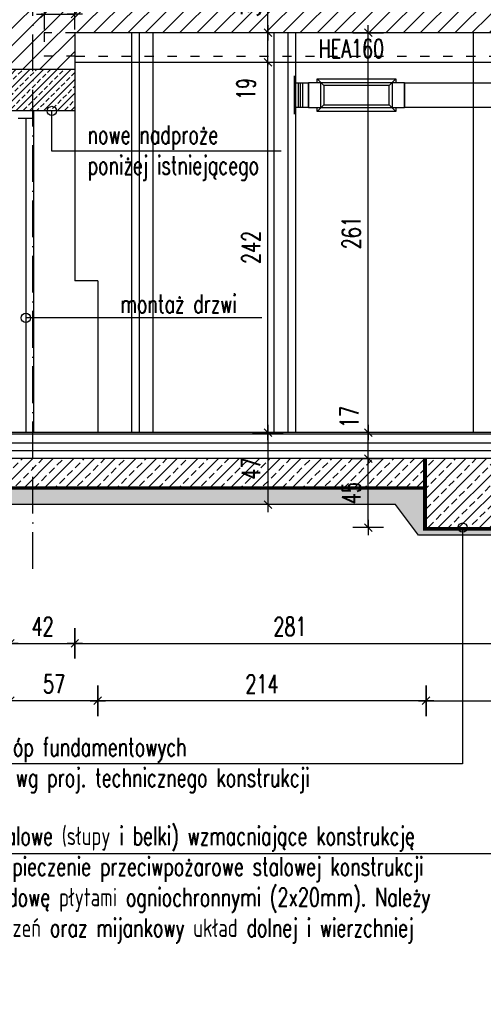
# Model space of a CAD drawing. Header units: millimetres. Extents: x 167273 to 188273, y -125105 to -88145.
# Tile 78 of 210: x 173462 to 173765, y -107175 to -106532. Entities that reach past the tile are written whole.
import ezdxf

# ---------------------------------------------------------------- set-up
doc = ezdxf.new("R2010")
doc.units = ezdxf.units.MM
doc.header["$PDMODE"] = 35
doc.header["$PDSIZE"] = 5
for name, pattern in [('ACAD_ISO03W100', [30, 12, -18]), ('ACAD_ISO10W100', [18, 12, -3, 0, -3]), ('DASHED', [0.75, 0.5, -0.25])]:
    doc.linetypes.add(name, pattern=pattern)
for name, color, linetype in [('!_ppoz', 10, 'Continuous'), ('a-op_leader', 9, 'Continuous'), ('a-op_text', 9, 'Continuous'), ('a-osie', 1, 'ACAD_ISO10W100'), ('a-wymiary', 9, 'Continuous'), ('b-cienka', 9, 'Continuous'), ('b-izolacja', 8, 'BATTING'), ('b-konstrukcja', 17, 'Continuous'), ('b-przerywana1', 9, 'ACAD_ISO03W100'), ('b-widokowa', 7, 'Continuous'), ('b-ściany', 2, 'Continuous'), ('h-hatch', 8, 'Continuous')]:
    doc.layers.add(name, color=color, linetype=linetype)
doc.styles.add('PPAB_100', font='romans.shx', dxfattribs={"width": 0.7, "height": 12})
doc.linetypes.add('BATTING', pattern='A,0.0001,-0.1,[134,ltypeshp.shx,S=0.1,R=0,X=-0.1,Y=0],-0.2,[134,ltypeshp.shx,S=0.1,R=180,X=0.1,Y=0],-0.1', length=0.4001)
doc.dimstyles.new('newPPAB_100', dxfattribs={"dimscale": 0, "dimtxt": 16, "dimasz": 1, "dimexe": 10, "dimexo": 10, "dimgap": 5, "dimtad": 1, "dimdec": 0, "dimzin": 0, "dimdsep": 46, "dimtxsty": 'PPAB_100', "dimblk": 'tick_50', "dimcen": 0.09, "dimdle": 5, "dimse1": 1, "dimse2": 1, "dimclrd": 9, "dimclre": 9, "dimclrt": 161, "dimadec": 0, "dimazin": 0, "dimtfac": 1, "dimtdec": 0, "dimtix": 1, "dimtmove": 2, "dimatfit": 0, "dimldrblk": 'tick_50', "dimfxl": 0, "dimtolj": 1, "dimtzin": 0, "dimarcsym": 0})
pattern_1 = [(45, (0, 5000), (-6.735192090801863, 6.735192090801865), []), (45, (6.735195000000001, 5000), (-6.735192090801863, 6.735192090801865), [4.762499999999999, -2.38125])]
pattern_2 = [(45, (0, 5000), (4.440892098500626e-16, 4.490128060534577), [3.175, -3.175])]

# ---------------------------------------------------------------- blocks, each defined once
blk = doc.blocks.new('tick_50')
at = {"color": 9, "ltscale": 20}
for p, q in [((0, 10), (0, -10)), ((-5, 0), (5, 0))]:
    blk.add_line(p, q, dxfattribs=at)
at = {"color": 0}
blk.add_line((2.5, 2.5), (-2.5, -2.5), dxfattribs=at)
blk = doc.blocks.new('*D231')
at = {"layer": 'a-wymiary', "color": 9, "lineweight": -2}
for p, q in [((173624.4550422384, -106539.3515490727), (173624.4550422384, -106538.3515490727)), ((173624.4550422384, -106559.5515490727), (173624.4550422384, -106540.3515490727)), ((173624.4550422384, -106560.5515490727), (173624.4550422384, -106561.5515490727))]:
    blk.add_line(p, q, dxfattribs=at)
at = {"layer": 'Defpoints', "color": 0}
for p in [(173498.4418078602, -106540.3515490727), (173624.4550422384, -106540.3515490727), (173498.4418078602, -106559.5515490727)]:
    blk.add_point(p, dxfattribs=at)
at = {"layer": 'a-wymiary', "color": 9, "lineweight": -2}
for p, rotation in [((173624.4550422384, -106540.3515490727), 270), ((173624.4550422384, -106559.5515490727), 90)]:
    blk.add_blockref('tick_50', p, dxfattribs=dict(at, rotation=rotation))
at = {"layer": 'a-wymiary', "color": 161, "insert": (173610.2647284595, -106577.0172633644), "char_height": 12, "attachment_point": 5, "rotation": 90, "style": 'PPAB_100'}
blk.add_mtext('\\A1;19', dxfattribs=at)
blk = doc.blocks.new('*D242')
at = {"layer": 'a-wymiary', "color": 9, "lineweight": -2}
blk.add_line((173624.4550422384, -106802.3515490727), (173624.4550422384, -106847.3515490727), dxfattribs=at)
at = {"layer": 'Defpoints', "color": 0}
for p in [(173484.9418078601, -106801.3515490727), (173624.4550422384, -106848.3515490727), (173707.7612344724, -106848.3515490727)]:
    blk.add_point(p, dxfattribs=at)
at = {"layer": 'a-wymiary', "color": 9, "lineweight": -2}
for p, rotation in [((173624.4550422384, -106801.3515490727), 90), ((173624.4550422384, -106848.3515490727), 270)]:
    blk.add_blockref('tick_50', p, dxfattribs=dict(at, rotation=rotation))
at = {"layer": 'a-wymiary', "color": 161, "insert": (173613.4550422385, -106824.8515490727), "char_height": 12, "attachment_point": 5, "rotation": 90, "style": 'PPAB_100'}
blk.add_mtext('\\A1;47', dxfattribs=at)
blk = doc.blocks.new('*D250')
at = {"layer": 'a-wymiary', "color": 9, "lineweight": -2}
blk.add_line((173726.7612344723, -106976.4307469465), (173514.4418078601, -106976.4307469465), dxfattribs=at)
at = {"layer": 'Defpoints', "color": 0}
for p in [(173513.4418078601, -106801.3515490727), (173727.7612344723, -106863.3515490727), (173513.4418078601, -106976.4307469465)]:
    blk.add_point(p, dxfattribs=at)
at = {"layer": 'a-wymiary', "color": 9, "lineweight": -2, "rotation": 180}
blk.add_blockref('tick_50', (173513.4418078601, -106976.4307469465), dxfattribs=at)
at = {"layer": 'a-wymiary', "color": 9, "lineweight": -2}
blk.add_blockref('tick_50', (173727.7612344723, -106976.4307469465), dxfattribs=at)
at = {"layer": 'a-wymiary', "color": 161, "insert": (173620.6015211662, -106965.4307469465), "char_height": 12, "attachment_point": 5, "style": 'PPAB_100'}
blk.add_mtext('\\A1;214', dxfattribs=at)
blk = doc.blocks.new('*D251')
at = {"layer": 'a-wymiary', "color": 9, "lineweight": -2}
blk.add_line((173512.4418078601, -106976.4307469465), (173457.4418078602, -106976.4307469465), dxfattribs=at)
at = {"layer": 'Defpoints', "color": 0}
for p in [(173456.4418078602, -106801.3515490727), (173513.4418078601, -106801.3515490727), (173456.4418078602, -106976.4307469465)]:
    blk.add_point(p, dxfattribs=at)
at = {"layer": 'a-wymiary', "color": 9, "lineweight": -2, "rotation": 180}
blk.add_blockref('tick_50', (173456.4418078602, -106976.4307469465), dxfattribs=at)
at = {"layer": 'a-wymiary', "color": 9, "lineweight": -2}
blk.add_blockref('tick_50', (173513.4418078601, -106976.4307469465), dxfattribs=at)
at = {"layer": 'a-wymiary', "color": 161, "insert": (173484.9418078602, -106965.4307469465), "char_height": 12, "attachment_point": 5, "style": 'PPAB_100'}
blk.add_mtext('\\A1;57', dxfattribs=at)
blk = doc.blocks.new('*D254')
at = {"layer": 'a-wymiary', "color": 9, "lineweight": -2}
for p, q in [((173690.0026237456, -106800.3515490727), (173690.0026237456, -106799.3515490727)), ((173690.0026237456, -106818.3515490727), (173690.0026237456, -106801.3515490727)), ((173690.0026237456, -106819.3515490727), (173690.0026237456, -106820.3515490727))]:
    blk.add_line(p, q, dxfattribs=at)
at = {"layer": 'Defpoints', "color": 0}
for p in [(173690.0026237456, -106801.3515490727), (173774.4285557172, -106801.3515490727), (173727.7612344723, -106818.3515490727)]:
    blk.add_point(p, dxfattribs=at)
at = {"layer": 'a-wymiary', "color": 9, "lineweight": -2}
for p, rotation in [((173690.0026237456, -106801.3515490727), 270), ((173690.0026237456, -106818.3515490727), 90)]:
    blk.add_blockref('tick_50', p, dxfattribs=dict(at, rotation=rotation))
at = {"layer": 'a-wymiary', "color": 161, "insert": (173677.7117071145, -106791.1638759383), "char_height": 12, "attachment_point": 5, "rotation": 90, "style": 'PPAB_100'}
blk.add_mtext('\\A1;17', dxfattribs=at)
blk = doc.blocks.new('*D1145')
at = {"layer": 'a-wymiary', "color": 9, "lineweight": -2}
for p, q in [((173477.4418078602, -106528.1671991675), (173476.4418078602, -106528.1671991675)), ((173478.4418078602, -106528.1671991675), (173498.4418078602, -106528.1671991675)), ((173499.4418078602, -106528.1671991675), (173500.4418078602, -106528.1671991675))]:
    blk.add_line(p, q, dxfattribs=at)
at = {"layer": 'Defpoints', "color": 0}
for p in [(173498.4418078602, -106528.1671991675), (173478.4418078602, -106540.3515490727), (173498.4418078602, -106540.3515490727)]:
    blk.add_point(p, dxfattribs=at)
at = {"layer": 'a-wymiary', "color": 9, "lineweight": -2}
blk.add_blockref('tick_50', (173478.4418078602, -106528.1671991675), dxfattribs=at)
at = {"layer": 'a-wymiary', "color": 9, "lineweight": -2, "rotation": 180}
blk.add_blockref('tick_50', (173498.4418078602, -106528.1671991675), dxfattribs=at)
at = {"layer": 'a-wymiary', "color": 161, "insert": (173488.4418078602, -106517.1671991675), "char_height": 12, "attachment_point": 5, "style": 'PPAB_100'}
blk.add_mtext('\\A1;20', dxfattribs=at)
blk = doc.blocks.new('went_piwnica_przekroj')
at = {"layer": 'h-hatch', "extrusion": (-1.224646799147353e-16, -1, 1.83697019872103e-16)}
for p, q in [((2918.115005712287, -1483.657877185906, -50.42921846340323), (2918.115005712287, -1488.157877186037, -50.42921846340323)), ((2918.115000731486, -1488.157542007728, -50.42921846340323), (2921.115000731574, -1488.157542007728, -50.42921846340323)), ((2918.115000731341, -1488.157542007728, -50.42921846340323), (2927.615000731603, -1488.157542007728, -50.42921846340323)), ((2918.115005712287, -1488.157877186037, -50.42921846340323), (2918.115005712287, -1504.157877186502, -50.42921846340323)), ((2918.115005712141, -1488.157877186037, -50.42921846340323), (2918.115005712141, -1504.157877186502, -50.42921846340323)), ((2921.115005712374, -1504.157877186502, -50.42921846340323), (2921.115005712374, -1488.157877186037, -50.42921846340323)), ((2922.115005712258, -1488.157877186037, -50.42921846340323), (2922.115005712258, -1504.157877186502, -50.42921846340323)), ((2923.615005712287, -1488.157877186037, -50.42921846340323), (2923.615005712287, -1504.157877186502, -50.42921846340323)), ((2990.115000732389, -1488.157877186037, -50.42921846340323), (2927.615000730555, -1488.157877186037, -50.42921846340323)), ((2927.615005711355, -1488.157877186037, -50.42921846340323), (2927.615005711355, -1496.15787718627, -50.42921846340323)), ((2927.615005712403, -1504.157877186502, -50.42921846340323), (2927.615005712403, -1488.157877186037, -50.42921846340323)), ((2933.11500571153, -1485.407877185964, -50.42921846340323), (2935.864993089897, -1488.157864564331, -50.42921846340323)), ((2933.11500571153, -1485.407877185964, -50.42921846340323), (2984.615005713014, -1485.407877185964, -50.42921846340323)), ((2933.11500571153, -1488.157864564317, -50.42921846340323), (2933.11500571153, -1485.407877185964, -50.42921846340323)), ((2981.865018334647, -1488.157864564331, -50.42921846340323), (2984.615005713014, -1485.407877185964, -50.42921846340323)), ((2984.615005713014, -1485.407877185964, -50.42921846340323), (2984.615005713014, -1488.157864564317, -50.42921846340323)), ((2990.115005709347, -1488.157877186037, -50.42921846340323), (2990.115005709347, -1504.157877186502, -50.42921846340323)), ((2990.115005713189, -1496.15787718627, -50.42921846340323), (2990.115005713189, -1488.157877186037, -50.42921846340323)), ((2990.115008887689, -1488.157650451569, -50.42921846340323), (3190.11500889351, -1488.157650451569, -50.42921846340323)), ((2927.615005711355, -1496.15787718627, -50.42921846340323), (2927.615005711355, -1504.157877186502, -50.42921846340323)), ((2990.115005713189, -1504.157877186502, -50.42921846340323), (2990.115005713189, -1496.15787718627, -50.42921846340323)), ((2921.115000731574, -1504.157542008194, -50.42921846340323), (2918.115000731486, -1504.157542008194, -50.42921846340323)), ((2927.615000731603, -1504.157542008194, -50.42921846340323), (2918.115000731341, -1504.157542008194, -50.42921846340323)), ((2918.115005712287, -1504.157877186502, -50.42921846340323), (2918.115005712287, -1508.657877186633, -50.42921846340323)), ((2927.615000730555, -1504.157877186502, -50.42921846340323), (2990.115000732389, -1504.157877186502, -50.42921846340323)), ((2933.11500571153, -1506.90787718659, -50.42921846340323), (2935.865018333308, -1504.157864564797, -50.42921846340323)), ((2933.11500571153, -1506.90787718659, -50.42921846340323), (2933.11500571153, -1504.157864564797, -50.42921846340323)), ((2984.615005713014, -1506.90787718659, -50.42921846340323), (2933.11500571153, -1506.90787718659, -50.42921846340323)), ((2984.615005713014, -1506.90787718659, -50.42921846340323), (2981.864993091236, -1504.157864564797, -50.42921846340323)), ((2984.615005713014, -1504.157864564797, -50.42921846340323), (2984.615005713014, -1506.90787718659, -50.42921846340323)), ((3190.11500889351, -1504.157650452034, -50.42921846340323), (2990.115008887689, -1504.157650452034, -50.42921846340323))]:
    blk.add_line(p, q, dxfattribs=at)
at = {"layer": 'h-hatch', "extrusion": (0, -1.224646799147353e-16, -1)}
for p, q in [((2935.615005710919, -1487.907877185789, -50.42921846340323), (2935.864993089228, -1488.157864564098, -50.42921846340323)), ((2935.615005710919, -1487.907877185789, -50.42921846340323), (2982.115005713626, -1487.907877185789, -50.42921846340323)), ((2935.615005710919, -1488.157864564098, -50.42921846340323), (2935.615005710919, -1487.907877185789, -50.42921846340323)), ((2935.615005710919, -1504.15786456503, -50.42921846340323), (2935.615005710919, -1488.157864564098, -50.42921846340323)), ((2935.864993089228, -1488.157864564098, -50.42921846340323), (2937.615005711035, -1489.907877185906, -50.42921846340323)), ((2980.115005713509, -1489.907877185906, -50.42921846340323), (2937.615005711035, -1489.907877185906, -50.42921846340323)), ((2937.615005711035, -1489.907877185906, -50.42921846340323), (2937.615005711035, -1502.407877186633, -50.42921846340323)), ((2980.115005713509, -1489.907877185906, -50.42921846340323), (2981.865018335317, -1488.157864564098, -50.42921846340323)), ((2980.115005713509, -1502.407877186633, -50.42921846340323), (2980.115005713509, -1489.907877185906, -50.42921846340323)), ((2981.865018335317, -1488.157864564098, -50.42921846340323), (2982.115005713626, -1487.907877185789, -50.42921846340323)), ((2982.115005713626, -1487.907877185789, -50.42921846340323), (2982.115005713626, -1488.157864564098, -50.42921846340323)), ((2982.115005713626, -1488.157864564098, -50.42921846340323), (2982.115005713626, -1504.15786456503, -50.42921846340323)), ((2935.865018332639, -1504.15786456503, -50.42921846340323), (2937.615005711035, -1502.407877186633, -50.42921846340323)), ((2937.615005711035, -1502.407877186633, -50.42921846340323), (2980.115005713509, -1502.407877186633, -50.42921846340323)), ((2981.864993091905, -1504.15786456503, -50.42921846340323), (2980.115005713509, -1502.407877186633, -50.42921846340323)), ((2935.615005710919, -1504.40787718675, -50.42921846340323), (2935.865018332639, -1504.15786456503, -50.42921846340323)), ((2935.615005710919, -1504.40787718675, -50.42921846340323), (2935.615005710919, -1504.15786456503, -50.42921846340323)), ((2982.115005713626, -1504.40787718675, -50.42921846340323), (2935.615005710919, -1504.40787718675, -50.42921846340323)), ((2982.115005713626, -1504.40787718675, -50.42921846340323), (2981.864993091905, -1504.15786456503, -50.42921846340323)), ((2982.115005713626, -1504.15786456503, -50.42921846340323), (2982.115005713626, -1504.40787718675, -50.42921846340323))]:
    blk.add_line(p, q, dxfattribs=at)

msp = doc.modelspace()

# ---------------------------------------------------------------- hatches: boundary and pattern name
at = {"layer": 'h-hatch'}
h = msp.add_hatch(dxfattribs=at)
h.set_pattern_fill('ANSI31', color=256, scale=2.5, style=0)
h.set_pattern_definition([(45, (0, 10000), (-5.61266007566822, 5.612660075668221), [])])
h.paths.add_polyline_path([(174186.4418079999, -106507.3646827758), (173794.4418078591, -106507.3710743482), (173794.4418078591, -106540.3515490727), (174186.441808, -106540.3515490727)])
h.paths.add_polyline_path([(173794.4418078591, -106507.3710743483), (173669.4550600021, -106507.3731122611), (173669.4550600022, -106540.3515490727), (173794.4418078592, -106540.3515490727)])
h.paths.add_polyline_path([(173669.4550600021, -106507.3731122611), (173487.4418078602, -106507.376079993), (173487.4418078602, -106505.3515490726), (173064.4418078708, -106505.3515490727), (173064.4418078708, -106523.3515490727), (173065.4418078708, -106523.3515490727), (173065.4418078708, -106540.3515490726), (173456.4418078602, -106540.3515490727), (173456.4418078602, -106564.3515490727), (173498.4418078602, -106564.3515490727), (173498.4418078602, -106540.3515490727), (173669.4550600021, -106540.3515490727)])
h = msp.add_hatch(dxfattribs=at)
h.set_pattern_fill('ANSI33', color=256, style=0)
h.set_pattern_definition([(45, (0, 5000), (-4.490128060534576, 4.490128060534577), []), (45, (4.490130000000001, 5000), (-4.490128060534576, 4.490128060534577), [3.175, -1.5875])])
h.paths.add_polyline_path([(173498.4418078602, -106564.3515490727), (173456.4418078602, -106564.3515490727), (173456.4418078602, -106591.3515490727), (173480.4032529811, -106591.3515490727, -1), (173486.4032529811, -106591.3515490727), (173498.4418078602, -106591.3515490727)])
h.paths.add_polyline_path([(173480.4032529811, -106591.3515490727), (173486.4032529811, -106591.3515490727, 1)], flags=17)
h = msp.add_hatch(dxfattribs=at)
h.set_pattern_fill('ANSI33', color=256, scale=1.5, style=0)
h.set_pattern_definition(pattern_1)
h.paths.add_polyline_path([(173727.7612344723, -106818.3515490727), (173016.4418078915, -106818.3515490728), (173016.4418078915, -106838.3515490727), (173727.7612344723, -106838.3515490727)])
h = msp.add_hatch(dxfattribs=at)
h.set_pattern_fill('ANSI33', color=256, scale=1.5, style=0)
h.set_pattern_definition(pattern_1)
h.paths.add_polyline_path([(173847.7612344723, -106818.3515490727), (173727.7612344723, -106818.3515490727), (173727.7612344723, -106863.3515490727), (173847.7612344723, -106863.3515490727)])
h = msp.add_hatch(dxfattribs=at)
h.set_pattern_fill('DASH', color=256, angle=45, style=0)
h.set_pattern_definition(pattern_2)
h.paths.add_polyline_path([(173727.7612344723, -106838.3515490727), (173016.4418078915, -106838.3515490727), (173016.4418078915, -106848.3515490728), (173707.7612344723, -106848.3515490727), (173722.7612344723, -106868.3515490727), (173727.7612344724, -106868.3515490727), (173727.7612344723, -106863.3515490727)])
h = msp.add_hatch(dxfattribs=at)
h.set_pattern_fill('DASH', color=256, angle=45, style=0)
h.set_pattern_definition(pattern_2)
h.paths.add_polyline_path([(173867.7612344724, -106843.3515490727), (173884.5789378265, -106843.3515490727), (173899.5789378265, -106868.3515490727), (174109.5789378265, -106868.3515490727), (174124.5789378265, -106843.3515490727), (174142.5934198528, -106843.3515490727), (174157.5934198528, -106868.3515490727), (174282.5934198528, -106868.3515490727), (174282.5934198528, -106863.3515490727), (174162.5934198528, -106863.3515490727), (174162.5934198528, -106833.3515490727), (174104.5789378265, -106833.3515490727), (174104.5789378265, -106863.3515490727), (173904.5789378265, -106863.3515490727), (173904.5789378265, -106833.3515490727), (173847.7612344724, -106833.3515490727), (173847.7612344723, -106863.3515490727), (173727.7612344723, -106863.3515490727), (173727.7612344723, -106868.3515490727), (173852.7612344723, -106868.3515490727)])

# ---------------------------------------------------------------- linework, layer by layer
at = {"layer": '!_ppoz'}
for p, q in [((173498.4418078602, -106559.5515490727), (174240.4418078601, -106559.5515490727)), ((173471.4418078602, -106591.3515490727), (173471.4418078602, -106801.3515490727)), ((173471.4418078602, -106596.3515490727), (173461.4418078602, -106596.3515490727)), ((173466.4418078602, -106596.3515490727), (173466.4418078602, -106801.3515490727))]:
    msp.add_line(p, q, dxfattribs=at)
at = {"layer": 'a-op_leader'}
for points in [[(173633.1102058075, -106617.5498083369), (173483.4032529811, -106617.5498083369), (173483.4032529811, -106591.3515490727)], [(173620.527799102, -106726.4705028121), (173466.4418078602, -106726.4705028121)], [(173786.8831424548, -106761.632769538), (173786.8831424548, -107076.427404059), (173303.3734305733, -107076.427404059)], [(173751.5744698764, -106863.3515490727), (173751.5744698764, -107017.475169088), (173397.0288043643, -107017.475169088)]]:
    msp.add_lwpolyline(points, dxfattribs=at)
for centre in [(173483.4032529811, -106591.3515490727), (173466.4418078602, -106726.4705028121), (173751.5744698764, -106863.3515490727)]:
    msp.add_circle(centre, 3, dxfattribs=at)
at = {"layer": 'a-osie', "ltscale": 2}
msp.add_line((173470.9418078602, -106890.3515490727), (173470.9418078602, -105303.0280902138), dxfattribs=at)
at = {"layer": 'b-cienka', "ltscale": 0.5}
for p, q in [((173535.4285557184, -106540.3515490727), (173535.4285557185, -106801.3515490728)), ((173540.4285557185, -106540.3515490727), (173540.4285557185, -106801.3515490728)), ((173549.4285557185, -106540.3515490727), (173549.4285557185, -106801.3515490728)), ((173628.4285557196, -106540.3515490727), (173628.4285557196, -106801.3515490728)), ((173637.4285557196, -106540.3515490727), (173637.4285557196, -106801.3515490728)), ((173642.4285557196, -106540.3515490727), (173642.4285557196, -106801.3515490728))]:
    msp.add_line(p, q, dxfattribs=at)
at = {"layer": 'b-izolacja', "ltscale": 10}
msp.add_line((175326.4418078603, -106813.3515490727), (173135.4418078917, -106813.3515490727), dxfattribs=at)
at = {"layer": 'b-konstrukcja', "linetype": 'ACAD_ISO03W100', "ltscale": 0.5}
for p, q in [((173478.4418078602, -106540.3515490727), (173478.4418078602, -106555.5515490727)), ((173498.4418078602, -106540.3515490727), (173478.4418078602, -106540.3515490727)), ((173498.9285557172, -106555.5515490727), (173478.4418078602, -106555.5515490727)), ((173498.9285557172, -106555.5515490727), (174236.4418078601, -106555.5515490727))]:
    msp.add_line(p, q, dxfattribs=at)
at = {"layer": 'b-przerywana1', "linetype": 'DASHED', "ltscale": 15, "const_width": 2}
for points in [[(173017.4418078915, -106750.3515490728), (173017.4418078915, -106837.3515490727), (173726.7612344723, -106837.3515490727), (173726.7612344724, -106818.3515490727)], [(173726.7612344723, -106837.3515490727), (173726.7612344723, -106864.3515490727), (173848.7612344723, -106864.3515490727), (173848.7612344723, -106832.3515490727)]]:
    msp.add_lwpolyline(points, dxfattribs=at)
at = {"layer": 'b-widokowa', "ltscale": 0.5}
msp.add_line((173758.4418078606, -106540.3515490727), (173758.4418078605, -106801.3515490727), dxfattribs=at)
at = {"layer": 'b-widokowa'}
for p, q in [((173498.4418078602, -106564.3515490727), (173456.4418078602, -106564.3515490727)), ((173498.4418078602, -106591.3515490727), (173498.4418078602, -106702.3515490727)), ((173513.4418078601, -106702.3515490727), (173498.4418078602, -106702.3515490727)), ((173513.4418078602, -106702.3515490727), (173513.4418078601, -106801.3515490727)), ((175326.4418078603, -106802.3515490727), (173135.4418078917, -106802.3515490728)), ((175326.4418078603, -106808.3515490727), (173135.4418078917, -106808.3515490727)), ((173727.7612344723, -106818.3515490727), (173016.4418078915, -106818.3515490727)), ((173727.7612344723, -106838.3515490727), (173016.4418078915, -106838.3515490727))]:
    msp.add_line(p, q, dxfattribs=at)
msp.add_lwpolyline([(175326.4418078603, -106848.3515490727), (174302.5934198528, -106848.3515490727), (174287.5934198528, -106868.3515490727), (174157.5934198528, -106868.3515490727), (174142.5934198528, -106843.3515490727), (174124.5789378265, -106843.3515490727), (174109.5789378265, -106868.3515490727), (173899.5789378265, -106868.3515490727), (173884.5789378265, -106843.3515490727), (173867.7612344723, -106843.3515490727), (173852.7612344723, -106868.3515490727), (173722.7612344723, -106868.3515490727), (173707.7612344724, -106848.3515490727), (173016.4418078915, -106848.3515490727)], dxfattribs=at)
at = {"layer": 'b-ściany'}
for p, q in [((173498.4418078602, -106540.3515490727), (173498.4418078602, -106591.3515490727)), ((174994.4418078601, -106540.3515490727), (173498.4418078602, -106540.3515490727)), ((173498.4418078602, -106591.3515490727), (173456.4418078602, -106591.3515490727)), ((175326.4418078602, -106801.3515490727), (173135.4418078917, -106801.3515490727))]:
    msp.add_line(p, q, dxfattribs=at)
msp.add_lwpolyline([(173727.7612344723, -106863.3515490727), (173847.7612344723, -106863.3515490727), (173847.7612344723, -106818.3515490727), (173727.7612344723, -106818.3515490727)], close=True, dxfattribs=at)

# ---------------------------------------------------------------- block references
at = {"layer": 'h-hatch'}
msp.add_blockref('went_piwnica_przekroj', (170723.4418078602, -105084.8936718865), dxfattribs=at)

# ---------------------------------------------------------------- texts
at = {"layer": 'a-op_text', "ltscale": 0.5, "char_height": 12, "attachment_point": 1, "style": 'PPAB_100'}
for s, insert, width in [('HEA160 ', (173657.524362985, -106544.6719878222), 474.581126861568), ('{\\Fromans.shx|c238;nowe nadproże\\Pponiżej istniejącego}', (173506.7414347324, -106600.813023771), 284.3947658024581), ('{\\Fromans.shx|c238;montaż drzwi}', (173528.1628125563, -106711.2541230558), 284.3947658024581), ('{\\Fromans.shx|c238;wylanie stóp fundamentowych\\Pszczegóły wg proj. technicznego konstrukcji}', (173402.2035465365, -107000.5715252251), 474.581126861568), ('{\\Fromans.shx|c238;projektowane elementy stalowe (słupy i belki) wzmacniające konstrukcję stropu nad piwnicą, zabezpieczenie przeciwpożarowe stalowej konstrukcji do klasy REI60 przez obudowę płytami ogniochronnymi (2x20mm). Należy zapewnić szczelność połączeń oraz mijankowy układ dolnej i wierzchniej warstwy opłytowania}', (173307.4101521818, -107058.574521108), 474.581126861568)]:
    msp.add_mtext(s, dxfattribs=dict(at, insert=insert, width=width))

# ---------------------------------------------------------------- dimensions: what is measured, and where the dimension line sits
at = {"layer": 'a-op_leader'}
msp.add_linear_dim(base=(173690.0026237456, -106540.3515490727), p1=(173774.4285557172, -106801.3515490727), p2=(173794.4418078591, -106540.3515490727), angle=90, dimstyle='newPPAB_100', override={"dimscale": 1}, dxfattribs=at).render()
at = {"layer": 'a-wymiary'}
for base, p1, p2 in [((173624.4550422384, -106505.3515490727), (173498.4418078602, -106540.3515490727), (173487.4418078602, -106505.3515490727)), ((173624.4550422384, -106559.5515490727), (173513.4418078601, -106801.3515490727), (173498.4418078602, -106559.5515490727)), ((173690.0026237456, -106818.3515490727), (173727.7612344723, -106863.3515490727), (173727.7612344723, -106818.3515490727))]:
    msp.add_linear_dim(base=base, p1=p1, p2=p2, angle=90, dimstyle='newPPAB_100', override={"dimscale": 1}, dxfattribs=at).render()
for base, p1, p2, picture, middle in [((173498.4418078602, -106528.1671991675), (173478.4418078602, -106540.3515490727), (173498.4418078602, -106540.3515490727), '*D1145', (173488.4418078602, -106517.1671991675)), ((173456.4418078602, -106976.4307469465), (173513.4418078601, -106801.3515490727), (173456.4418078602, -106801.3515490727), '*D251', (173484.9418078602, -106965.4307469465)), ((173513.4418078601, -106976.4307469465), (173727.7612344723, -106863.3515490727), (173513.4418078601, -106801.3515490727), '*D250', (173620.6015211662, -106965.4307469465))]:
    dim = msp.add_linear_dim(base=base, p1=p1, p2=p2, dimstyle='newPPAB_100', override={"dimscale": 1}, dxfattribs=at)
    dim.commit()
    dim.dimension.update_dxf_attribs({"geometry": picture, "text_midpoint": middle})
for base, p1, p2, picture, middle in [((173624.4550422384, -106540.3515490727), (173498.4418078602, -106559.5515490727), (173498.4418078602, -106540.3515490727), '*D231', (173610.2647284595, -106577.0172633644)), ((173690.0026237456, -106801.3515490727), (173727.7612344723, -106818.3515490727), (173774.4285557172, -106801.3515490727), '*D254', (173677.7117071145, -106791.1638759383))]:
    dim = msp.add_linear_dim(base=base, p1=p1, p2=p2, angle=90, dimstyle='newPPAB_100', override={"dimscale": 1}, dxfattribs=at)
    dim.commit()
    dim.dimension.update_dxf_attribs({"geometry": picture, "text_midpoint": middle, "dimtype": 160})
for base, p1, p2 in [((173498.4418078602, -106938.921625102), (173456.4418078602, -106801.3515490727), (173498.4418078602, -106702.3515490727)), ((173779.3706563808, -106938.921625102), (173498.4418078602, -106702.3515490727), (173779.3706563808, -106801.3515490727)), ((173847.7612344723, -106976.4307469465), (173727.7612344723, -106863.3515490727), (173847.7612344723, -106863.3515490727))]:
    msp.add_linear_dim(base=base, p1=p1, p2=p2, dimstyle='newPPAB_100', override={"dimscale": 1}, dxfattribs=at).render()
dim = msp.add_linear_dim(base=(173624.4550422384, -106848.3515490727), p1=(173484.9418078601, -106801.3515490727), p2=(173707.7612344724, -106848.3515490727), angle=90, dimstyle='newPPAB_100', override={"dimscale": 1}, dxfattribs=at)
dim.commit()
dim.dimension.update_dxf_attribs({"geometry": '*D242', "text_midpoint": (173613.4550422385, -106824.8515490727)})

doc.saveas('drawing.dxf')
